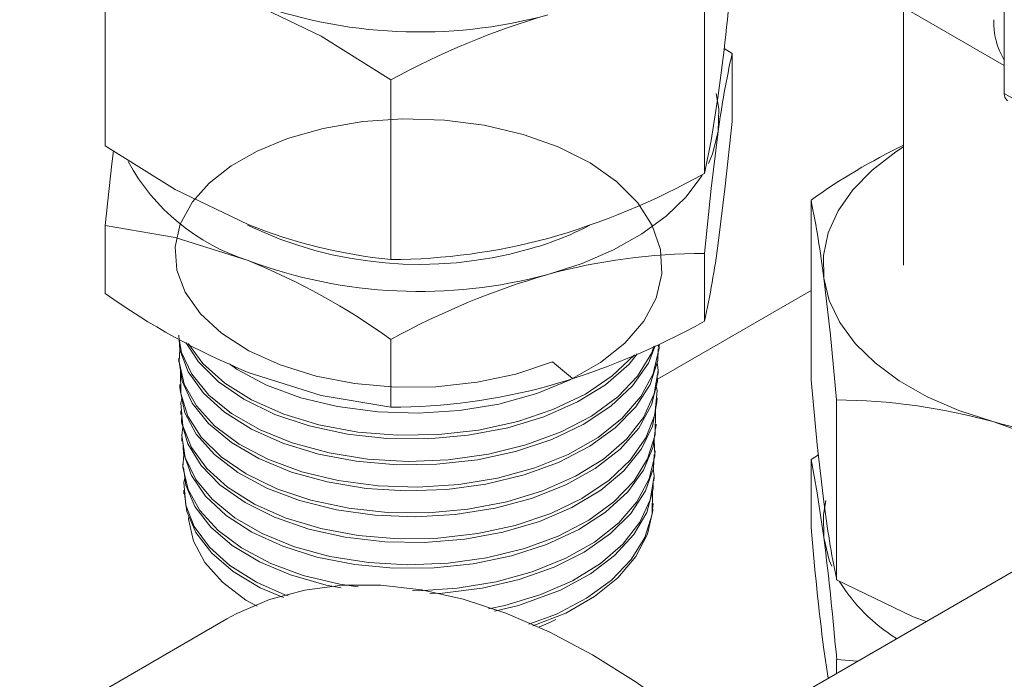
# Model space of a CAD drawing. Header units: millimetres. Extents: x 450 to 25135, y 150 to 17673.
# Tile 122 of 201: x 10711 to 10778, y 10181 to 10226. Entities that reach past the tile are written whole.
import ezdxf

# ---------------------------------------------------------------- set-up
doc = ezdxf.new("R2010")
doc.units = ezdxf.units.MM
doc.linetypes.add('SLD-Centrada-doble', pattern=[12.7, 6.35, -1.27, 1.27, -1.27, 1.27, -1.27])
doc.linetypes.add('SLD-Continua', pattern=[0])
doc.layers.add('COTAS', color=1, linetype='SLD-Continua')
doc.layers.add('OCULTA', color=8, linetype='SLD-Continua')

msp = doc.modelspace()

# ---------------------------------------------------------------- linework, layer by layer
at = {"color": 7, "linetype": 'SLD-Continua', "lineweight": 18, "ltscale": 30}
msp.add_line((10771.193, 10226.779), (10771.193, 10209.185), dxfattribs=at)
at = {"layer": 'COTAS', "linetype": 'SLD-Continua', "lineweight": 18, "ltscale": 30}
for p, q in [((10778.061, 10243.607), (10778.061, 10220.907)), ((10758.01, 10234.39), (10778.061, 10222.814)), ((10716.73, 10217.33), (10716.73, 10229.582)), ((10757.599, 10215.44), (10757.599, 10227.692)), ((10759.49, 10223.621), (10758.942, 10223.964)), ((10759.49, 10223.621), (10759.49, 10218.991)), ((10736.219, 10209.574), (10736.219, 10221.826)), ((10764.874, 10201.377), (10764.874, 10213.628)), ((10716.73, 10211.89), (10716.73, 10207.259)), ((10757.599, 10210), (10757.599, 10205.369)), ((10736.219, 10204.134), (10736.219, 10199.503)), ((10754.504, 10203.497), (10754.514, 10203.751)), ((10721.74, 10202.862), (10721.749, 10202.61)), ((10754.435, 10201.695), (10754.445, 10201.949)), ((10721.808, 10201.059), (10721.818, 10200.807)), ((10754.367, 10199.893), (10754.376, 10200.145)), ((10766.624, 10187.749), (10766.624, 10200.001)), ((10721.877, 10199.257), (10721.887, 10199.004)), ((10754.298, 10198.09), (10754.308, 10198.343)), ((10721.946, 10197.455), (10721.956, 10197.201)), ((10754.229, 10196.287), (10754.239, 10196.54)), ((10765.381, 10196.27), (10764.874, 10195.937)), ((10722.015, 10195.652), (10722.024, 10195.399)), ((10764.874, 10195.937), (10764.874, 10191.306)), ((10754.16, 10194.485), (10754.17, 10194.738)), ((10722.083, 10193.849), (10722.093, 10193.596)), ((10754.092, 10192.682), (10754.101, 10192.935)), ((10766.036, 10181.029), (10765.749, 10182.997)), ((10766.624, 10182.309), (10766.624, 10181.369)), ((10766.624, 10182.309), (10768.074, 10182.206))]:
    msp.add_line(p, q, dxfattribs=at)
at = {"layer": 'COTAS', "linetype": 'SLD-Centrada-doble', "lineweight": 18, "ltscale": 30}
msp.add_line((10783.718, 10217.641), (10778.061, 10220.907), dxfattribs=at)
at = {"layer": 'COTAS', "linetype": 'SLD-Continua', "lineweight": 18, "ltscale": 30, "flags": 128}
for points in [[(10736.219, 10221.826), (10731.445, 10224.811), (10726.475, 10227.199)], [(10757.599, 10215.44), (10758.062, 10217.692), (10758.544, 10220.755)], [(10758.544, 10218.306), (10758.583, 10219.854), (10758.411, 10220.894)], [(10748.605, 10201.462), (10747.235, 10202.594), (10744.726, 10201.767), (10742.102, 10201.209), (10739.288, 10200.905), (10736.521, 10200.878), (10733.721, 10201.126), (10731.122, 10201.627), (10728.651, 10202.393), (10726.514, 10203.359), (10724.65, 10204.552), (10723.216, 10205.869), (10722.169, 10207.348), (10721.599, 10208.862), (10721.489, 10210.454), (10721.846, 10211.989), (10722.683, 10213.509), (10723.811, 10214.778), (10725.311, 10215.959), (10727.078, 10216.967), (10729.153, 10217.826), (10731.597, 10218.522), (10734.299, 10218.983), (10737.031, 10219.17), (10739.872, 10219.085), (10742.584, 10218.737), (10745.244, 10218.111), (10747.629, 10217.261), (10749.809, 10216.16), (10751.599, 10214.9), (10753.052, 10213.442), (10754.045, 10211.908), (10754.607, 10210.252), (10754.692, 10208.612), (10754.301, 10206.94), (10753.468, 10205.374), (10752.168, 10203.868), (10750.512, 10202.548), (10748.45, 10201.373), (10746.158, 10200.441), (10743.567, 10199.724), (10740.898, 10199.281), (10738.071, 10199.097), (10735.325, 10199.186), (10732.581, 10199.55), (10730.07, 10200.156), (10727.718, 10201.021), (10725.724, 10202.069), (10725.203, 10202.457)], [(10759.49, 10218.991), (10759.026, 10214.569), (10758.544, 10210.685)], [(10757.599, 10210), (10758.062, 10214.421), (10758.544, 10218.306)], [(10757.887, 10216.136), (10758.156, 10216.774), (10758.544, 10218.306)], [(10716.73, 10217.33), (10721.504, 10214.345), (10726.475, 10211.957)], [(10771.193, 10217.251), (10770.665, 10216.911), (10769.051, 10215.675), (10767.73, 10214.328), (10766.725, 10212.893), (10766.053, 10211.394), (10765.726, 10209.858), (10765.749, 10208.31)], [(10717.277, 10216.988), (10717.168, 10216.091), (10716.73, 10211.89)], [(10746.909, 10208.562), (10749.251, 10209.317), (10751.401, 10210.241), (10753.325, 10211.32), (10754.988, 10212.534), (10756.362, 10213.863), (10757.424, 10215.285), (10757.473, 10215.365)], [(10716.73, 10211.89), (10721.504, 10211.075), (10726.475, 10209.507)], [(10765.749, 10208.31), (10766.122, 10206.777), (10766.838, 10205.285), (10767.885, 10203.86), (10769.246, 10202.526), (10770.897, 10201.306), (10772.809, 10200.221), (10774.95, 10199.289), (10777.284, 10198.526)], [(10766.624, 10200.001), (10766.196, 10204.424), (10765.749, 10208.31)], [(10754.244, 10203.696), (10753.782, 10202.516), (10752.692, 10200.968), (10751.224, 10199.588), (10749.337, 10198.334), (10747.188, 10197.31), (10744.716, 10196.485), (10742.13, 10195.927), (10739.353, 10195.618), (10736.62, 10195.583), (10733.851, 10195.82), (10731.281, 10196.307), (10728.833, 10197.056), (10726.714, 10198.004), (10724.863, 10199.176), (10723.436, 10200.473), (10722.39, 10201.93), (10721.814, 10203.423), (10721.736, 10204.414)], [(10721.811, 10203.462), (10721.757, 10202.596), (10722.119, 10201.088), (10722.952, 10199.595), (10724.187, 10198.243), (10725.858, 10196.996), (10727.825, 10195.959), (10730.146, 10195.103), (10732.625, 10194.503), (10735.334, 10194.142), (10738.046, 10194.052), (10740.838, 10194.232), (10743.476, 10194.668), (10746.037, 10195.375), (10748.304, 10196.293), (10750.343, 10197.452), (10751.984, 10198.755), (10753.273, 10200.241), (10754.101, 10201.787), (10754.493, 10203.439), (10754.479, 10203.751)], [(10721.774, 10204.158), (10721.925, 10203.239), (10722.628, 10201.763), (10723.798, 10200.337), (10725.335, 10199.081), (10727.285, 10197.961), (10729.484, 10197.072), (10731.995, 10196.391), (10734.607, 10195.975), (10737.396, 10195.814), (10740.128, 10195.923), (10742.881, 10196.308), (10745.424, 10196.936), (10747.829, 10197.827), (10749.897, 10198.908), (10751.684, 10200.213), (10753.043, 10201.631), (10754.01, 10203.206), (10754.153, 10203.667)], [(10753.023, 10203.153), (10752.462, 10202.437), (10750.854, 10201.046), (10748.934, 10199.865), (10746.647, 10198.858), (10744.186, 10198.108), (10741.48, 10197.592), (10738.755, 10197.352), (10735.934, 10197.38), (10733.254, 10197.671), (10730.636, 10198.234), (10728.302, 10199.018), (10726.184, 10200.047), (10724.46, 10201.23), (10723.079, 10202.602), (10722.232, 10203.931)], [(10722.389, 10203.853), (10723.392, 10202.48), (10724.881, 10201.145), (10726.7, 10200.007), (10728.9, 10199.034), (10731.296, 10198.31), (10733.958, 10197.816), (10736.663, 10197.593), (10739.487, 10197.638), (10742.195, 10197.947), (10744.864, 10198.532), (10747.269, 10199.344), (10749.481, 10200.409), (10751.313, 10201.638), (10752.817, 10203.068), (10752.821, 10203.074)], [(10754.448, 10203.5), (10754.419, 10202.704), (10753.89, 10201.066), (10752.934, 10199.546), (10751.523, 10198.098), (10749.777, 10196.844), (10747.644, 10195.746), (10745.304, 10194.894), (10742.691, 10194.263), (10740.023, 10193.903), (10737.223, 10193.805), (10734.527, 10193.973), (10731.858, 10194.412), (10729.439, 10195.083), (10727.2, 10196.005), (10725.331, 10197.098), (10723.776, 10198.392), (10722.666, 10199.778), (10721.97, 10201.293), (10721.775, 10202.611)], [(10721.866, 10201.998), (10721.852, 10201.951), (10721.871, 10200.436), (10722.357, 10198.901), (10723.271, 10197.477), (10724.639, 10196.123), (10726.346, 10194.957), (10728.44, 10193.944), (10730.748, 10193.171), (10733.334, 10192.619), (10735.983, 10192.333), (10738.769, 10192.309), (10741.46, 10192.548), (10744.132, 10193.06), (10746.561, 10193.803), (10748.818, 10194.8), (10750.712, 10195.968), (10752.298, 10197.343), (10753.444, 10198.811), (10754.181, 10200.414), (10754.447, 10202.021), (10754.381, 10202.585)], [(10754.389, 10201.696), (10754.402, 10201.258), (10753.994, 10199.662), (10753.117, 10198.083), (10751.844, 10196.653), (10750.139, 10195.328), (10748.145, 10194.22), (10745.805, 10193.293), (10743.316, 10192.625), (10740.605, 10192.196), (10737.901, 10192.039), (10735.126, 10192.149), (10732.513, 10192.516), (10729.986, 10193.147), (10727.758, 10193.989), (10725.765, 10195.065), (10724.174, 10196.283), (10722.938, 10197.676), (10722.163, 10199.126), (10721.825, 10200.674), (10721.836, 10200.807)], [(10736.219, 10199.503), (10731.445, 10200.319), (10726.475, 10201.886)], [(10721.951, 10200.096), (10721.884, 10199.787), (10722.019, 10198.236), (10722.601, 10196.763), (10723.646, 10195.328), (10725.067, 10194.052), (10726.904, 10192.9), (10729.005, 10191.97), (10731.428, 10191.237), (10733.971, 10190.763), (10736.707, 10190.536), (10739.406, 10190.578), (10742.147, 10190.89), (10744.698, 10191.448), (10747.133, 10192.269), (10749.249, 10193.286), (10751.105, 10194.529), (10752.546, 10195.896), (10753.613, 10197.427), (10754.216, 10198.995), (10754.374, 10200.647), (10754.319, 10200.934)], [(10764.874, 10201.377), (10765.303, 10196.954), (10765.749, 10193.068)], [(10754.362, 10199.893), (10754.365, 10199.857), (10754.054, 10198.213), (10753.306, 10196.667), (10752.098, 10195.173), (10750.532, 10193.855), (10748.564, 10192.673), (10746.359, 10191.726), (10743.852, 10190.985), (10741.256, 10190.511), (10738.495, 10190.288), (10735.801, 10190.334), (10733.096, 10190.648), (10730.609, 10191.204), (10728.266, 10192.014), (10726.265, 10193.011), (10724.549, 10194.221), (10723.26, 10195.541), (10722.363, 10197.008), (10721.932, 10198.497), (10721.939, 10199.005)], [(10722.025, 10198.173), (10721.943, 10197.581), (10722.185, 10196.085), (10722.894, 10194.592), (10724.008, 10193.229), (10725.561, 10191.959), (10727.422, 10190.888), (10729.645, 10189.988), (10732.043, 10189.336), (10734.685, 10188.914), (10737.35, 10188.759), (10740.114, 10188.869), (10742.745, 10189.235), (10745.319, 10189.869), (10747.62, 10190.72), (10749.714, 10191.814), (10751.425, 10193.06), (10752.802, 10194.495), (10753.729, 10196), (10754.234, 10197.621), (10754.274, 10199.222), (10754.257, 10199.286)], [(10787.943, 10194.062), (10782.721, 10196.601), (10777.284, 10198.526)], [(10754.263, 10198.093), (10754.105, 10196.81), (10753.442, 10195.209), (10752.368, 10193.738), (10750.853, 10192.352), (10749.023, 10191.166), (10746.827, 10190.146), (10744.449, 10189.374), (10741.82, 10188.828), (10739.161, 10188.553), (10736.396, 10188.537), (10733.757, 10188.783), (10731.168, 10189.294), (10728.847, 10190.027), (10726.726, 10191.001), (10724.984, 10192.134), (10723.57, 10193.455), (10722.604, 10194.854), (10722.056, 10196.368), (10722.011, 10197.203)], [(10737.694, 10187.01), (10738.066, 10186.997), (10740.735, 10187.168), (10743.404, 10187.608), (10745.852, 10188.282), (10748.148, 10189.211), (10750.099, 10190.318), (10751.762, 10191.635), (10752.996, 10193.055), (10753.837, 10194.62), (10754.216, 10196.199), (10754.165, 10197.301)], [(10722.085, 10196.29), (10722.029, 10195.423), (10722.392, 10193.898), (10723.185, 10192.471), (10724.431, 10191.104), (10726.025, 10189.911), (10728.013, 10188.862), (10730.229, 10188.044), (10732.735, 10187.435), (10733.988, 10187.268)], [(10754.171, 10196.29), (10754.118, 10195.359), (10753.578, 10193.797), (10752.576, 10192.265), (10751.198, 10190.892), (10749.404, 10189.636), (10747.343, 10188.601), (10744.958, 10187.756), (10742.449, 10187.171), (10739.742, 10186.827), (10738.863, 10186.802)], [(10764.874, 10195.937), (10765.303, 10193.683), (10765.749, 10190.618)], [(10732.822, 10187.205), (10731.804, 10187.38), (10729.373, 10188.077), (10727.256, 10188.973), (10725.391, 10190.092), (10723.935, 10191.339), (10722.845, 10192.749), (10722.214, 10194.201), (10722.064, 10195.401)], [(10742.865, 10185.768), (10743.976, 10185.98), (10746.435, 10186.731), (10748.593, 10187.683), (10750.512, 10188.864), (10752.03, 10190.178), (10753.192, 10191.662), (10753.899, 10193.195), (10754.173, 10194.82), (10754.112, 10195.342)], [(10722.155, 10194.671), (10722.09, 10194.37), (10722.224, 10192.839), (10722.799, 10191.386), (10723.832, 10189.97), (10725.235, 10188.711), (10727.05, 10187.574), (10728.986, 10186.708), (10729.207, 10186.639)], [(10754.111, 10194.486), (10754.115, 10193.953), (10753.667, 10192.34), (10752.795, 10190.838), (10751.475, 10189.4), (10749.819, 10188.146), (10747.777, 10187.039), (10744.925, 10185.987), (10743.288, 10185.606)], [(10728.882, 10186.531), (10727.3, 10187.2), (10725.443, 10188.314), (10723.994, 10189.556), (10722.909, 10190.959), (10722.281, 10192.405), (10722.133, 10193.599)], [(10745.619, 10184.71), (10747.502, 10185.408), (10749.568, 10186.488), (10751.257, 10187.719), (10752.616, 10189.136), (10753.531, 10190.624), (10754.029, 10192.224), (10754.067, 10193.781)], [(10765.896, 10193.154), (10765.726, 10192.166), (10765.749, 10190.618)], [(10754.065, 10192.683), (10754.078, 10192.456), (10753.718, 10190.843), (10752.931, 10189.331), (10751.694, 10187.875), (10750.112, 10186.596), (10748.138, 10185.457), (10745.902, 10184.602)], [(10727.098, 10185.935), (10726.315, 10186.359), (10724.727, 10187.574), (10723.529, 10188.924), (10722.748, 10190.371), (10722.416, 10191.865), (10722.431, 10192.061)], [(10765.749, 10190.618), (10766.122, 10189.085), (10766.288, 10188.663)], [(10766.624, 10187.749), (10771.847, 10185.209), (10772.733, 10184.896)], [(10747.471, 10185.043), (10747.104, 10184.865), (10746.308, 10184.515)]]:
    msp.add_lwpolyline(points, dxfattribs=at)
at = {"layer": 'COTAS', "linetype": 'SLD-Continua', "lineweight": 18, "ltscale": 900}
for centre, radius, start, end in [((10561.704, 10247.364), 198.631, 352.30149, 354.71299), ((10738.164, 10258.547), 33.457, 249.55063, 285.15289), ((10761.735, 10175.343), 53.026, 106.23625, 118.76354), ((10782.22, 10225.71), 4.871, 177.42718, 211.37036), ((10821.019, 10209.938), 63.032, 167.46211, 172.37134), ((10778.585, 10220.84), 0.527, 172.74417, 235.94365), ((10790.43, 10177.724), 44.071, 115.881, 125.44273), ((10730.814, 10223.132), 14.298, 208.75683, 252.33454), ((10733.008, 10259.689), 50.623, 285.93767, 299.06213), ((10698.501, 10199.976), 67.762, 7.06465, 11.62361), ((10739.955, 10245.969), 36.586, 248.37898, 264.1388), ((10735.951, 10252.03), 42.457, 270.36222, 284.95773), ((10696.07, 10219.052), 63.032, 347.46211, 352.37134), ((10757.74, 10168.489), 41.511, 90.19511, 105.12483), ((10708.348, 10165.109), 47.956, 54.46583, 67.79078), ((10738.164, 10240.856), 33.457, 249.55063, 285.15289), ((10761.767, 10157.574), 53.108, 106.24603, 118.75377), ((10744.602, 10246.285), 47.956, 234.46583, 247.79078), ((10733.009, 10249.617), 50.622, 285.93746, 299.06233), ((10735.95, 10241.967), 42.465, 270.36363, 284.95631), ((10766.384, 10158.988), 41.014, 74.58716, 89.66362), ((10786.142, 10230.82), 33.487, 254.66092, 290.24118), ((10832.997, 10201.402), 67.762, 187.06465, 191.62361), ((10978.248, 10209.58), 214.155, 184.89516, 187.13061), ((10553.251, 10164.035), 214.155, 4.89516, 7.13061), ((10777.148, 10194.068), 12.173, 211.79215, 238.1086)]:
    msp.add_arc(centre, radius, start, end, dxfattribs=at)
at = {"layer": 'COTAS', "linetype": 'SLD-Centrada-doble', "lineweight": 18, "ltscale": 900}
for centre, radius, start, end in [((10738.177, 10236.356), 27.111, 244.33603, 285.7013), ((10740.281, 10230.006), 20.431, 284.8401, 297.70034)]:
    msp.add_arc(centre, radius, start, end, dxfattribs=at)
at = {"layer": 'OCULTA', "linetype": 'SLD-Continua', "lineweight": 18, "ltscale": 30}
for p, q in [((10843.802, 10225.923), (10758.385, 10176.613)), ((10754.397, 10201.428), (10764.874, 10207.477)), ((10754.397, 10201.428), (10764.874, 10207.477)), ((10754.397, 10201.428), (10764.874, 10207.477)), ((10754.397, 10201.428), (10764.874, 10207.477)), ((10754.397, 10201.428), (10764.874, 10207.477)), ((10725.03, 10185.07), (10710.888, 10176.906))]:
    msp.add_line(p, q, dxfattribs=at)
at = {"layer": 'OCULTA', "linetype": 'SLD-Continua', "lineweight": 18, "ltscale": 30, "flags": 128}
msp.add_lwpolyline([(10769.622, 10164.44), (10767.079, 10167.689), (10764.416, 10170.755), (10761.651, 10173.616), (10758.803, 10176.251), (10755.894, 10178.642), (10752.943, 10180.773), (10749.971, 10182.627), (10747, 10184.192), (10744.05, 10185.457), (10741.143, 10186.413), (10738.298, 10187.053), (10735.537, 10187.373), (10732.878, 10187.37), (10730.34, 10187.044), (10727.941, 10186.398), (10725.699, 10185.436), (10725.03, 10185.07)], dxfattribs=at)

doc.saveas('drawing.dxf')
